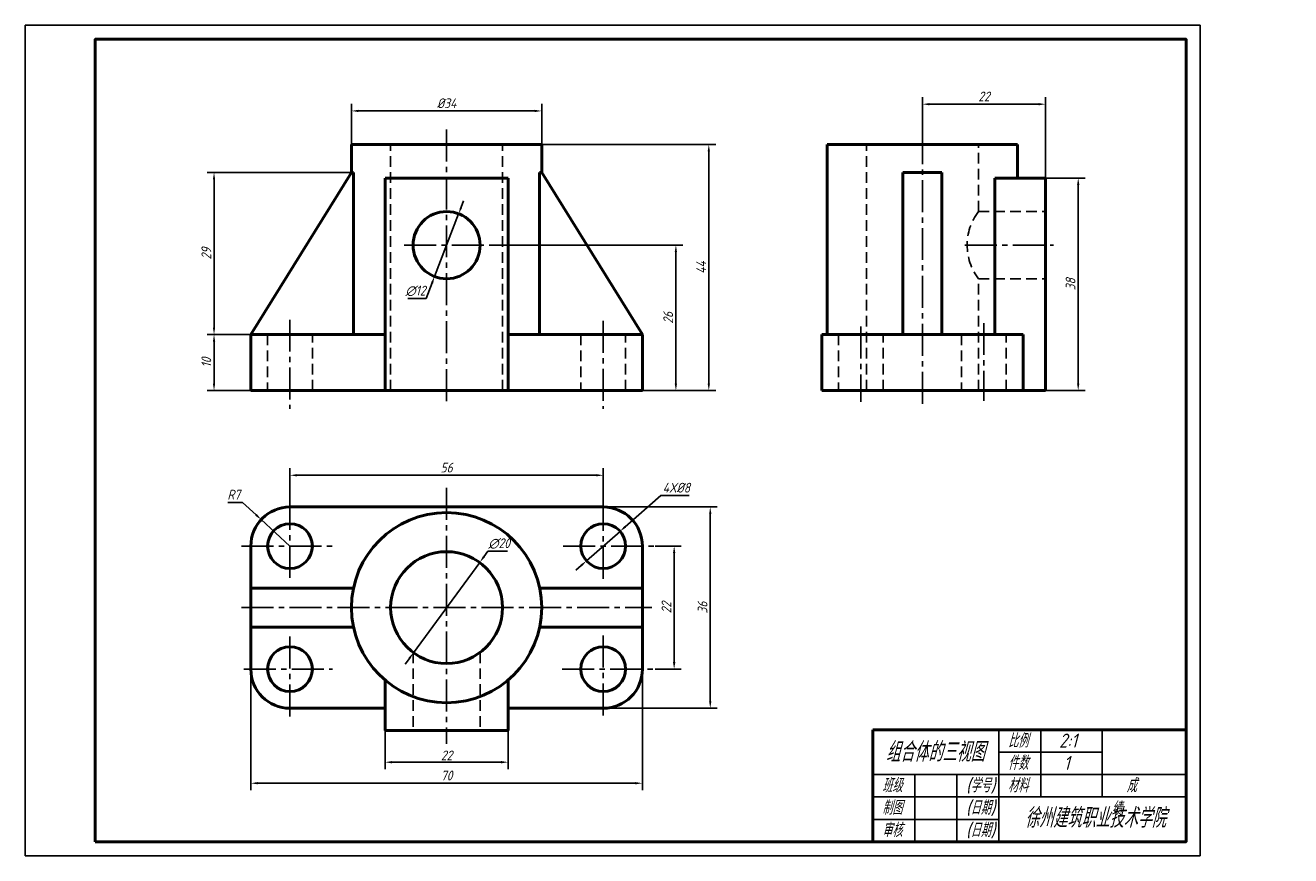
# Model space of a CAD drawing. Header units: millimetres. Extents: x 0 to 452, y 0 to 297.
import ezdxf

# ---------------------------------------------------------------- set-up
doc = ezdxf.new("R2010")
doc.units = ezdxf.units.MM
doc.header["$LTSCALE"] = 0.6
doc.linetypes.add('CENTER2', pattern=[28.575, 19.05, -3.175, 3.175, -3.175])
doc.linetypes.add('DASHED2', pattern=[9.525, 6.35, -3.175])
for name, color, linetype in [('剖面线层', 7, 'Continuous'), ('尺寸层', 221, 'Continuous'), ('细实线层', 7, 'Continuous')]:
    doc.layers.add(name, color=color, linetype=linetype)
for name, color, linetype, lineweight in [('点画线层', 3, 'CENTER2', 25), ('粗实线层', 7, 'Continuous', 50), ('虚线层', 2, 'DASHED2', 25)]:
    doc.layers.add(name, color=color, linetype=linetype, lineweight=lineweight)
doc.styles.add('工程字体（斜）', font='gbeitc.shx', dxfattribs={"bigfont": 'gbcbig.shx'})
doc.styles.add('工程斜体', font='gbeitc.shx', dxfattribs={"bigfont": 'gbcbig.shx'})
doc.dimstyles.new('gb-2比1', dxfattribs={"dimtxt": 3.5, "dimasz": 2.5, "dimexe": 2.5, "dimexo": 0, "dimgap": 1, "dimtad": 1, "dimtoh": 1, "dimlfac": 0.5, "dimdsep": 46, "dimtxsty": '工程字体（斜）', "dimcen": 0, "dimadec": 0, "dimazin": 0, "dimtfac": 1, "dimtmove": 1, "dimatfit": 3, "dimfxl": 0, "dimarcsym": 0})

# ---------------------------------------------------------------- blocks, each defined once
blk = doc.blocks.new('*D46')
at = {"layer": 'Defpoints', "color": 0}
for p in [(128.62, 44.72), (172.62, 44.72), (172.62, 33.44)]:
    blk.add_point(p, dxfattribs=at)
at = {"layer": '尺寸层', "color": 0, "lineweight": -2}
for p, q in [((128.62, 44.72), (128.62, 30.94)), ((172.62, 44.72), (172.62, 30.94)), ((131.12, 33.44), (170.12, 33.44))]:
    blk.add_line(p, q, dxfattribs=at)
at = {"layer": '尺寸层', "color": 0}
for points in [[(131.12, 33.86), (131.12, 33.02), (128.62, 33.44)], [(170.12, 33.86), (170.12, 33.02), (172.62, 33.44)]]:
    blk.add_solid(points, dxfattribs=at)
at = {"layer": '尺寸层', "color": 0, "insert": (150.62, 35.87), "char_height": 3.5, "attachment_point": 5, "style": '工程字体（斜）'}
blk.add_mtext('22', dxfattribs=at)
blk = doc.blocks.new('*D47')
at = {"layer": 'Defpoints', "color": 0}
for p in [(80.62, 66.72), (220.62, 66.72), (220.62, 25.92)]:
    blk.add_point(p, dxfattribs=at)
at = {"layer": '尺寸层', "color": 0, "lineweight": -2}
for p, q in [((80.62, 66.72), (80.62, 23.42)), ((220.62, 66.72), (220.62, 23.42)), ((83.12, 25.92), (218.12, 25.92))]:
    blk.add_line(p, q, dxfattribs=at)
at = {"layer": '尺寸层', "color": 0}
for points in [[(83.12, 26.34), (83.12, 25.51), (80.62, 25.92)], [(218.12, 26.34), (218.12, 25.51), (220.62, 25.92)]]:
    blk.add_solid(points, dxfattribs=at)
at = {"layer": '尺寸层', "color": 0, "insert": (150.62, 28.67), "char_height": 3.5, "attachment_point": 5, "style": '工程字体（斜）'}
blk.add_mtext('70', dxfattribs=at)
blk = doc.blocks.new('*D48')
at = {"layer": 'Defpoints', "color": 0}
for p in [(206.62, 136.06), (94.62, 127.96), (206.62, 127.56)]:
    blk.add_point(p, dxfattribs=at)
at = {"layer": '尺寸层', "color": 0, "lineweight": -2}
for p, q in [((94.62, 127.96), (94.62, 138.56)), ((97.12, 136.06), (204.12, 136.06)), ((206.62, 127.56), (206.62, 138.56))]:
    blk.add_line(p, q, dxfattribs=at)
at = {"layer": '尺寸层', "color": 0}
for points in [[(97.12, 136.48), (97.12, 135.65), (94.62, 136.06)], [(204.12, 136.48), (204.12, 135.65), (206.62, 136.06)]]:
    blk.add_solid(points, dxfattribs=at)
at = {"layer": '尺寸层', "color": 0, "insert": (150.62, 138.81), "char_height": 3.5, "attachment_point": 5, "style": '工程字体（斜）'}
blk.add_mtext('56', dxfattribs=at)
blk = doc.blocks.new('*D49')
at = {"layer": 'Defpoints', "color": 0}
for p in [(225.17, 110.72), (225.17, 66.72), (231.98, 66.72)]:
    blk.add_point(p, dxfattribs=at)
at = {"layer": '尺寸层', "color": 0, "lineweight": -2}
for p, q in [((225.17, 110.72), (234.48, 110.72)), ((231.98, 108.22), (231.98, 69.22)), ((225.17, 66.72), (234.48, 66.72))]:
    blk.add_line(p, q, dxfattribs=at)
at = {"layer": '尺寸层', "color": 0}
for points in [[(231.56, 108.22), (232.4, 108.22), (231.98, 110.72)], [(231.56, 69.22), (232.4, 69.22), (231.98, 66.72)]]:
    blk.add_solid(points, dxfattribs=at)
at = {"layer": '尺寸层', "color": 0, "insert": (229.23, 88.72), "char_height": 3.5, "attachment_point": 5, "rotation": 90, "style": '工程字体（斜）'}
blk.add_mtext('22', dxfattribs=at)
blk = doc.blocks.new('*D50')
at = {"layer": 'Defpoints', "color": 0}
for p in [(206.62, 124.72), (244.88, 124.72), (206.62, 52.72)]:
    blk.add_point(p, dxfattribs=at)
at = {"layer": '尺寸层', "color": 0, "lineweight": -2}
for p, q in [((206.62, 124.72), (247.38, 124.72)), ((244.88, 55.22), (244.88, 122.22)), ((206.62, 52.72), (247.38, 52.72))]:
    blk.add_line(p, q, dxfattribs=at)
at = {"layer": '尺寸层', "color": 0}
for points in [[(244.47, 122.22), (245.3, 122.22), (244.88, 124.72)], [(244.47, 55.22), (245.3, 55.22), (244.88, 52.72)]]:
    blk.add_solid(points, dxfattribs=at)
at = {"layer": '尺寸层', "color": 0, "insert": (242.13, 88.72), "char_height": 3.5, "attachment_point": 5, "rotation": 90, "style": '工程字体（斜）'}
blk.add_mtext('36', dxfattribs=at)
blk = doc.blocks.new('*D51')
at = {"layer": 'Defpoints', "color": 0}
for p in [(67.47, 186.37), (80.62, 186.37), (80.62, 166.37)]:
    blk.add_point(p, dxfattribs=at)
at = {"layer": '尺寸层', "color": 0, "lineweight": -2}
for p, q in [((80.62, 186.37), (64.97, 186.37)), ((67.47, 168.87), (67.47, 183.87)), ((80.62, 166.37), (64.97, 166.37))]:
    blk.add_line(p, q, dxfattribs=at)
at = {"layer": '尺寸层', "color": 0}
for points in [[(67.06, 183.87), (67.89, 183.87), (67.47, 186.37)], [(67.06, 168.87), (67.89, 168.87), (67.47, 166.37)]]:
    blk.add_solid(points, dxfattribs=at)
at = {"layer": '尺寸层', "color": 0, "insert": (64.72, 176.37), "char_height": 3.5, "attachment_point": 5, "rotation": 90, "style": '工程字体（斜）'}
blk.add_mtext('10', dxfattribs=at)
blk = doc.blocks.new('*D52')
at = {"layer": 'Defpoints', "color": 0}
for p in [(167.08, 218.37), (232.6, 218.37), (220.62, 166.37)]:
    blk.add_point(p, dxfattribs=at)
at = {"layer": '尺寸层', "color": 0, "lineweight": -2}
for p, q in [((167.08, 218.37), (235.1, 218.37)), ((232.6, 168.87), (232.6, 215.87)), ((220.62, 166.37), (235.1, 166.37))]:
    blk.add_line(p, q, dxfattribs=at)
at = {"layer": '尺寸层', "color": 0}
for points in [[(232.18, 215.87), (233.01, 215.87), (232.6, 218.37)], [(232.18, 168.87), (233.01, 168.87), (232.6, 166.37)]]:
    blk.add_solid(points, dxfattribs=at)
at = {"layer": '尺寸层', "color": 0, "insert": (229.85, 192.37), "char_height": 3.5, "attachment_point": 5, "rotation": 90, "style": '工程字体（斜）'}
blk.add_mtext('26', dxfattribs=at)
blk = doc.blocks.new('*D53')
at = {"layer": 'Defpoints', "color": 0}
for p in [(184.62, 254.37), (244.37, 254.37), (235.1, 166.37)]:
    blk.add_point(p, dxfattribs=at)
at = {"layer": '尺寸层', "color": 0, "lineweight": -2}
for p, q in [((184.62, 254.37), (246.87, 254.37)), ((244.37, 168.87), (244.37, 251.87)), ((235.1, 166.37), (246.87, 166.37))]:
    blk.add_line(p, q, dxfattribs=at)
at = {"layer": '尺寸层', "color": 0}
for points in [[(243.95, 251.87), (244.78, 251.87), (244.37, 254.37)], [(243.95, 168.87), (244.78, 168.87), (244.37, 166.37)]]:
    blk.add_solid(points, dxfattribs=at)
at = {"layer": '尺寸层', "color": 0, "insert": (241.62, 210.37), "char_height": 3.5, "attachment_point": 5, "rotation": 90, "style": '工程字体（斜）'}
blk.add_mtext('44', dxfattribs=at)
blk = doc.blocks.new('*D54')
at = {"layer": 'Defpoints', "color": 0}
for p in [(116.62, 244.37), (67.47, 186.37), (80.62, 186.37)]:
    blk.add_point(p, dxfattribs=at)
at = {"layer": '尺寸层', "color": 0, "lineweight": -2}
for p, q in [((116.62, 244.37), (64.97, 244.37)), ((67.47, 241.87), (67.47, 188.87)), ((80.62, 186.37), (64.97, 186.37))]:
    blk.add_line(p, q, dxfattribs=at)
at = {"layer": '尺寸层', "color": 0}
for points in [[(67.06, 241.87), (67.89, 241.87), (67.47, 244.37)], [(67.06, 188.87), (67.89, 188.87), (67.47, 186.37)]]:
    blk.add_solid(points, dxfattribs=at)
at = {"layer": '尺寸层', "color": 0, "insert": (64.72, 215.37), "char_height": 3.5, "attachment_point": 5, "rotation": 90, "style": '工程字体（斜）'}
blk.add_mtext('29', dxfattribs=at)
blk = doc.blocks.new('*D55')
at = {"layer": 'Defpoints', "color": 0}
for p in [(364.74, 242.37), (364.74, 166.37), (376.44, 166.37)]:
    blk.add_point(p, dxfattribs=at)
at = {"layer": '尺寸层', "color": 0, "lineweight": -2}
for p, q in [((364.74, 242.37), (378.94, 242.37)), ((376.44, 239.87), (376.44, 168.87)), ((364.74, 166.37), (378.94, 166.37))]:
    blk.add_line(p, q, dxfattribs=at)
at = {"layer": '尺寸层', "color": 0}
for points in [[(376.02, 239.87), (376.85, 239.87), (376.44, 242.37)], [(376.02, 168.87), (376.85, 168.87), (376.44, 166.37)]]:
    blk.add_solid(points, dxfattribs=at)
at = {"layer": '尺寸层', "color": 0, "insert": (373.69, 204.37), "char_height": 3.5, "attachment_point": 5, "rotation": 90, "style": '工程字体（斜）'}
blk.add_mtext('38', dxfattribs=at)
blk = doc.blocks.new('*D56')
at = {"layer": 'Defpoints', "color": 0}
for p in [(320.74, 268.78), (320.74, 258.78), (364.74, 242.37)]:
    blk.add_point(p, dxfattribs=at)
at = {"layer": '尺寸层', "color": 0, "lineweight": -2}
for p, q in [((320.74, 258.78), (320.74, 271.28)), ((362.24, 268.78), (323.24, 268.78)), ((364.74, 242.37), (364.74, 271.28))]:
    blk.add_line(p, q, dxfattribs=at)
at = {"layer": '尺寸层', "color": 0}
for points in [[(323.24, 269.2), (323.24, 268.36), (320.74, 268.78)], [(362.24, 269.2), (362.24, 268.36), (364.74, 268.78)]]:
    blk.add_solid(points, dxfattribs=at)
at = {"layer": '尺寸层', "color": 0, "insert": (342.74, 271.53), "char_height": 3.5, "attachment_point": 5, "style": '工程字体（斜）'}
blk.add_mtext('22', dxfattribs=at)
blk = doc.blocks.new('*D57')
at = {"layer": 'Defpoints', "color": 0}
for p in [(84.33, 120.21), (94.62, 110.72)]:
    blk.add_point(p, dxfattribs=at)
at = {"layer": '尺寸层', "color": 0, "lineweight": -2}
for p, q in [((72.41, 126.38), (77.64, 126.38)), ((77.64, 126.38), (82.49, 121.91)), ((94.62, 110.72), (84.33, 120.21))]:
    blk.add_line(p, q, dxfattribs=at)
at = {"layer": '尺寸层', "color": 0}
blk.add_solid([(82.77, 122.21), (82.21, 121.6), (84.33, 120.21)], dxfattribs=at)
at = {"layer": '尺寸层', "color": 0, "insert": (74.52, 129.13), "char_height": 3.5, "attachment_point": 5, "style": '工程字体（斜）'}
blk.add_mtext('R7', dxfattribs=at)
blk = doc.blocks.new('*D58')
at = {"layer": 'Defpoints', "color": 0}
for p in [(212.63, 116.01), (200.62, 105.44)]:
    blk.add_point(p, dxfattribs=at)
at = {"layer": '尺寸层', "color": 0, "lineweight": -2}
for p, q in [((227.23, 128.87), (214.5, 117.66)), ((237.34, 128.87), (227.23, 128.87)), ((200.62, 105.44), (212.63, 116.01)), ((198.74, 103.79), (196.87, 102.13))]:
    blk.add_line(p, q, dxfattribs=at)
at = {"layer": '尺寸层', "color": 0}
for points in [[(214.23, 117.98), (214.78, 117.35), (212.63, 116.01)], [(198.47, 104.1), (199.02, 103.47), (200.62, 105.44)]]:
    blk.add_solid(points, dxfattribs=at)
at = {"layer": '尺寸层', "color": 0, "insert": (232.78, 131.62), "char_height": 3.5, "attachment_point": 5, "style": '工程字体（斜）'}
blk.add_mtext('4X%%c8', dxfattribs=at)
blk = doc.blocks.new('*D59')
at = {"layer": 'Defpoints', "color": 0}
for p in [(162.45, 104.85), (138.8, 72.6)]:
    blk.add_point(p, dxfattribs=at)
at = {"layer": '尺寸层', "color": 0, "lineweight": -2}
for p, q in [((165.41, 108.89), (163.93, 106.87)), ((172.38, 108.89), (165.41, 108.89)), ((138.8, 72.6), (162.45, 104.85)), ((137.32, 70.58), (135.84, 68.56))]:
    blk.add_line(p, q, dxfattribs=at)
at = {"layer": '尺寸层', "color": 0}
for points in [[(163.59, 107.12), (164.26, 106.62), (162.45, 104.85)], [(136.98, 70.83), (137.65, 70.33), (138.8, 72.6)]]:
    blk.add_solid(points, dxfattribs=at)
at = {"layer": '尺寸层', "color": 0, "insert": (169.4, 111.64), "char_height": 3.5, "attachment_point": 5, "style": '工程字体（斜）'}
blk.add_mtext('∅20', dxfattribs=at)
blk = doc.blocks.new('*D60')
at = {"layer": 'Defpoints', "color": 0}
for p in [(184.62, 266.37), (116.62, 254.37), (184.62, 254.37)]:
    blk.add_point(p, dxfattribs=at)
at = {"layer": '尺寸层', "color": 0, "lineweight": -2}
for p, q in [((116.62, 254.37), (116.62, 268.87)), ((184.62, 254.37), (184.62, 268.87)), ((119.12, 266.37), (182.12, 266.37))]:
    blk.add_line(p, q, dxfattribs=at)
at = {"layer": '尺寸层', "color": 0}
for points in [[(119.12, 266.79), (119.12, 265.96), (116.62, 266.37)], [(182.12, 266.79), (182.12, 265.96), (184.62, 266.37)]]:
    blk.add_solid(points, dxfattribs=at)
at = {"layer": '尺寸层', "color": 0, "insert": (150.62, 269.12), "char_height": 3.5, "attachment_point": 5, "style": '工程字体（斜）'}
blk.add_mtext('%%c34', dxfattribs=at)
blk = doc.blocks.new('*D61')
at = {"layer": 'Defpoints', "color": 0}
for p in [(154.93, 229.58), (146.32, 207.17)]:
    blk.add_point(p, dxfattribs=at)
at = {"layer": '尺寸层', "color": 0, "lineweight": -2}
for p, q in [((155.82, 231.91), (156.72, 234.24)), ((154.93, 229.58), (146.32, 207.17)), ((143.27, 199.24), (145.42, 204.84)), ((136.73, 199.24), (143.27, 199.24))]:
    blk.add_line(p, q, dxfattribs=at)
at = {"layer": '尺寸层', "color": 0}
for points in [[(155.43, 232.06), (156.21, 231.76), (154.93, 229.58)], [(145.03, 204.99), (145.81, 204.69), (146.32, 207.17)]]:
    blk.add_solid(points, dxfattribs=at)
at = {"layer": '尺寸层', "color": 0, "insert": (139.5, 201.99), "char_height": 3.5, "attachment_point": 5, "style": '工程字体（斜）'}
blk.add_mtext('∅12', dxfattribs=at)

msp = doc.modelspace()

# ---------------------------------------------------------------- linework, layer by layer
at = {"layer": '剖面线层', "color": 7, "ltscale": 0.5}
for p, q in [((385, 37), (348.027, 37)), ((415, 29), (303.027, 29)), ((415, 21), (303.027, 21)), ((348.027, 13), (303.027, 13))]:
    msp.add_line(p, q, dxfattribs=at)
at = {"layer": '点画线层', "color": 7}
for p, q in [((150.623, 259.735), (150.623, 162.248)), ((320.737, 258.782), (320.737, 160.588)), ((135.406, 218.374), (167.078, 218.374)), ((335.957, 218.374), (367.639, 218.374)), ((94.623, 191.713), (94.623, 159.816)), ((206.623, 191.264), (206.623, 159.816)), ((342.737, 190.51), (342.737, 162.638)), ((298.737, 189.258), (298.737, 162.325)), ((150.623, 131.564), (150.623, 39.963)), ((94.623, 127.963), (94.623, 99.154)), ((206.623, 127.563), (206.623, 98.354)), ((77.329, 110.725), (109.783, 110.725)), ((192.318, 110.725), (225.172, 110.725)), ((77.329, 88.725), (223.97, 88.725)), ((94.623, 78.348), (94.623, 49.139)), ((206.623, 78.748), (206.623, 49.939)), ((78.131, 66.725), (109.783, 66.725)), ((191.918, 66.725), (224.772, 66.725))]:
    msp.add_line(p, q, dxfattribs=at)
at = {"layer": '粗实线层', "color": 7}
for p, q in [((116.623, 244.374), (116.623, 254.374)), ((116.623, 254.374), (184.623, 254.374)), ((184.623, 244.374), (184.623, 254.374)), ((286.737, 186.374), (286.737, 254.374)), ((286.737, 254.374), (354.737, 254.374)), ((354.737, 254.374), (354.737, 242.374)), ((116.623, 244.374), (80.623, 186.374)), ((117.352, 244.374), (116.623, 244.374)), ((117.352, 186.374), (117.352, 244.374)), ((183.895, 186.374), (183.895, 244.374)), ((183.895, 244.374), (184.623, 244.374)), ((184.623, 244.374), (220.623, 186.374)), ((327.737, 244.374), (313.737, 244.374)), ((313.737, 244.374), (313.737, 186.374)), ((327.737, 186.374), (327.737, 244.374)), ((128.623, 166.374), (128.623, 242.374)), ((128.623, 242.374), (172.623, 242.374)), ((172.623, 242.374), (172.623, 166.374)), ((346.66, 186.374), (346.66, 242.374)), ((346.66, 242.374), (354.737, 242.374)), ((354.737, 242.374), (364.737, 242.374)), ((364.737, 242.374), (364.737, 166.374)), ((80.623, 186.374), (80.623, 166.374)), ((128.623, 186.374), (80.623, 186.374)), ((220.623, 186.374), (172.623, 186.374)), ((220.623, 166.374), (220.623, 186.374)), ((284.737, 166.374), (284.737, 186.374)), ((356.737, 186.374), (284.737, 186.374)), ((313.737, 186.374), (327.737, 186.374)), ((356.737, 166.374), (356.737, 186.374)), ((80.623, 166.374), (220.623, 166.374)), ((172.623, 166.374), (128.623, 166.374)), ((284.737, 166.374), (356.737, 166.374)), ((364.737, 166.374), (356.737, 166.374)), ((94.623, 124.725), (206.623, 124.725)), ((80.623, 66.725), (80.623, 110.725)), ((220.623, 110.725), (220.623, 66.725)), ((80.623, 95.725), (117.352, 95.725)), ((220.623, 95.725), (183.895, 95.725)), ((80.623, 81.725), (117.352, 81.725)), ((220.623, 81.725), (183.895, 81.725)), ((128.623, 62.802), (128.623, 44.725)), ((172.623, 44.725), (172.623, 62.802)), ((128.623, 52.725), (94.623, 52.725)), ((206.623, 52.725), (172.623, 52.725)), ((128.623, 44.725), (172.623, 44.725))]:
    msp.add_line(p, q, dxfattribs=at)
at = {"layer": '粗实线层', "color": 7, "ltscale": 0.5}
for p in [(303.027, 5), (415, 45)]:
    msp.add_line(p, (303.027, 45), dxfattribs=at)
at = {"layer": '粗实线层', "color": 7}
msp.add_lwpolyline([(25, 5), (415, 5), (415, 292), (25, 292)], close=True, dxfattribs=at)
for centre, radius in [((150.623, 218.374), 12), ((150.623, 88.725), 34), ((94.623, 110.725), 8), ((206.623, 110.725), 8), ((150.623, 88.725), 20), ((94.623, 66.725), 8), ((206.623, 66.725), 8)]:
    msp.add_circle(centre, radius, dxfattribs=at)
for centre, start, end in [((94.623, 110.725), 90, 180), ((206.623, 110.725), 0, 90), ((94.623, 66.725), 180, 270), ((206.623, 66.725), 270, 0)]:
    msp.add_arc(centre, 14, start, end, dxfattribs=at)
at = {"layer": '细实线层', "color": 7, "ltscale": 0.5}
for p, q in [((348.027, 5), (348.027, 45)), ((363.027, 21), (363.027, 45)), ((385, 21), (385, 45)), ((318.027, 5), (318.027, 29)), ((333.027, 5), (333.027, 29))]:
    msp.add_line(p, q, dxfattribs=at)
at = {"layer": '细实线层', "color": 7}
msp.add_lwpolyline([(0, 0), (420, 0), (420, 297), (0, 297)], close=True, dxfattribs=at)
at = {"layer": '虚线层', "color": 7}
for p, q in [((130.623, 166.374), (130.623, 254.374)), ((170.623, 166.374), (170.623, 254.374)), ((300.737, 166.374), (300.737, 254.374)), ((340.737, 230.374), (340.737, 254.374)), ((340.737, 230.374), (364.737, 230.374)), ((340.737, 166.374), (340.737, 206.374)), ((340.737, 206.374), (364.737, 206.374)), ((86.623, 186.374), (86.623, 166.374)), ((102.623, 166.374), (102.623, 186.374)), ((198.623, 186.374), (198.623, 166.374)), ((214.623, 166.374), (214.623, 186.374)), ((290.737, 186.374), (290.737, 166.374)), ((306.737, 166.374), (306.737, 186.374)), ((334.737, 186.374), (334.737, 166.374)), ((350.737, 166.374), (350.737, 186.374)), ((138.623, 72.725), (138.623, 44.725)), ((162.623, 72.725), (162.623, 44.725))]:
    msp.add_line(p, q, dxfattribs=at)
msp.add_arc((356.737, 218.374), 20, 143.1301, 216.8699, dxfattribs=at)

# ---------------------------------------------------------------- texts
at = {"layer": '细实线层', "color": 7, "attachment_point": 1, "style": '工程斜体'}
for s, insert, char_height, width in [('组合体的三视图', (307.65, 40.616), 7, 56.17155), ('比例', (351.326, 43.673), 5, 7.01829), ('2:1', (369.609, 43.673), 5, 7.01829), ('件数', (351.326, 35.673), 5, 7.01829), ('1', (371.251, 35.673), 5, 7.01829), ('班级', (306.326, 27.673), 5, 7.01829), ('(学号)', (336.326, 27.673), 5, 11.27531), ('材料', (351.326, 27.673), 5, 7.01829), ('  成   绩', (388.299, 27.673), 5, 16.32182), ('制图', (306.326, 19.673), 5, 7.01829), ('(日期)', (336.326, 19.673), 5, 11.55911), ('徐州建筑职业技术学院', (357.307, 17.034), 7, 53.9686), ('审核', (306.326, 11.673), 5, 7.01829), ('(日期)', (336.326, 11.673), 5, 11.70088)]:
    msp.add_mtext(s, dxfattribs=dict(at, insert=insert, char_height=char_height, width=width))

# ---------------------------------------------------------------- dimensions: what is measured, and where the dimension line sits
at = {"layer": '尺寸层', "color": 7}
dim = msp.add_linear_dim(base=(184.623, 266.375), p1=(116.623, 254.374), p2=(184.623, 254.374), text='%%c34', dimstyle='gb-2比1', dxfattribs=at)
dim.commit()
dim.dimension.update_dxf_attribs({"geometry": '*D60', "text_midpoint": (150.623, 269.125)})
for base, p1, p2, picture, middle in [((320.737, 268.78), (364.737, 242.374), (320.737, 258.782), '*D56', (342.737, 271.53)), ((206.623, 136.063), (94.623, 127.963), (206.623, 127.563), '*D48', (150.623, 138.813)), ((220.623, 25.924), (80.623, 66.725), (220.623, 66.725), '*D47', (150.623, 28.674))]:
    dim = msp.add_linear_dim(base=base, p1=p1, p2=p2, dimstyle='gb-2比1', dxfattribs=at)
    dim.commit()
    dim.dimension.update_dxf_attribs({"geometry": picture, "text_midpoint": middle})
for base, p1, p2, picture, middle in [((244.367, 254.374), (235.096, 166.374), (184.623, 254.374), '*D53', (241.617, 210.374)), ((67.472, 186.374), (116.623, 244.374), (80.623, 186.374), '*D54', (64.722, 215.374)), ((376.435, 166.374), (364.737, 242.374), (364.737, 166.374), '*D55', (373.685, 204.374)), ((232.596, 218.374), (220.623, 166.374), (167.078, 218.374), '*D52', (229.846, 192.374)), ((67.472, 186.374), (80.623, 166.374), (80.623, 186.374), '*D51', (64.722, 176.374)), ((244.883, 124.725), (206.623, 52.725), (206.623, 124.725), '*D50', (242.133, 88.725)), ((231.98, 66.725), (225.172, 110.725), (225.172, 66.725), '*D49', (229.23, 88.725))]:
    dim = msp.add_linear_dim(base=base, p1=p1, p2=p2, angle=90, dimstyle='gb-2比1', dxfattribs=at)
    dim.commit()
    dim.dimension.update_dxf_attribs({"geometry": picture, "text_midpoint": middle})
for p1, p2, picture, middle in [((154.926, 229.576), (146.32, 207.172), '*D61', (139.501, 201.988)), ((138.797, 72.596), (162.449, 104.854), '*D59', (169.395, 111.636))]:
    dim = msp.add_diameter_dim_2p(p1=p1, p2=p2, dimstyle='gb-2比1', dxfattribs=at)
    dim.commit()
    dim.dimension.update_dxf_attribs({"geometry": picture, "text_midpoint": middle})
dim = msp.add_radius_dim(center=(94.623, 110.725), mpoint=(84.33, 120.214), dimstyle='gb-2比1', dxfattribs=at)
dim.commit()
dim.dimension.update_dxf_attribs({"geometry": '*D57', "text_midpoint": (77.639, 126.381), "dimtype": 164})
dim = msp.add_diameter_dim_2p(p1=(200.619, 105.437), p2=(212.627, 116.012), text='4X%%c8', dimstyle='gb-2比1', dxfattribs=at)
dim.commit()
dim.dimension.update_dxf_attribs({"geometry": '*D58', "text_midpoint": (227.227, 128.869), "dimtype": 163})
dim = msp.add_linear_dim(base=(172.623, 33.439), p1=(128.623, 44.725), p2=(172.623, 44.725), dimstyle='gb-2比1', dxfattribs=at)
dim.commit()
dim.dimension.update_dxf_attribs({"geometry": '*D46', "text_midpoint": (150.623, 33.122), "dimtype": 160})

doc.saveas('drawing.dxf')
